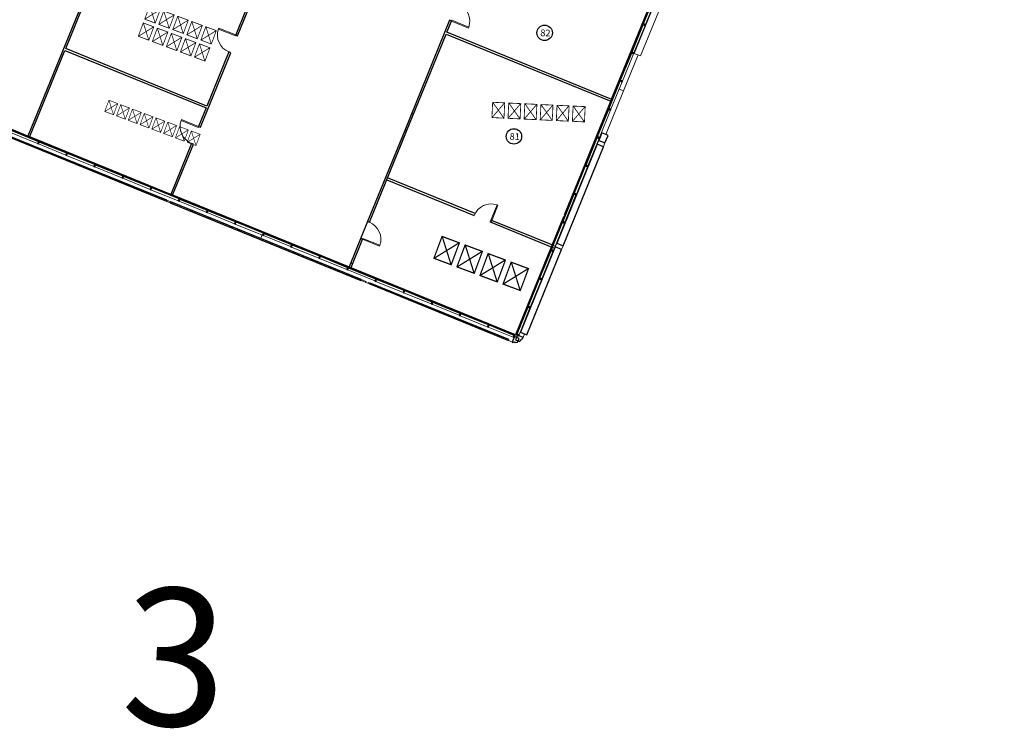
# Model space of a CAD drawing. Header units: millimetres. Extents: x 1512 to 2105, y 794 to 1149.
# Tile 246 of 256: x 1935 to 1985, y 794 to 830. Entities that reach past the tile are written whole.
import ezdxf

# ---------------------------------------------------------------- set-up
doc = ezdxf.new("R2010")
doc.units = ezdxf.units.MM
for name, color, linetype, lineweight in [('A-DOOR', 31, 'Continuous', 9), ('A-FLOR', 192, 'Continuous', 9), ('A-GENM', 13, 'Continuous', 9), ('A-GLAZ-CURT', 52, 'Continuous', 9), ('A-GLAZ-CWMG', 51, 'Continuous', 9), ('A-WALL', 113, 'Continuous', 9)]:
    doc.layers.add(name, color=color, linetype=linetype, lineweight=lineweight)
doc.styles.get("Standard").update_dxf_attribs({"font": 'arial.ttf'})

# ---------------------------------------------------------------- blocks, each defined once
blk = doc.blocks.new('Generic Models 2 - Generic Models 2-140614-سوم')
at = {"layer": 'A-GENM'}
for p, q in [((-99.856, -13.461), (-99.209, -11.635)), ((-100.637, -15.669), (-99.856, -13.461)), ((-99.856, -13.461), (-100.08, -13.382)), ((-104.289, -25.985), (-104.222, -25.796))]:
    blk.add_line(p, q, dxfattribs=at)
at = {"layer": 'A-GENM', "lineweight": 25}
for p, q in [((-104.715, -25.953), (-104.816, -26.236)), ((-104.484, -26.035), (-104.715, -25.953)), ((-104.572, -25.884), (-104.654, -26.116)), ((-104.289, -25.985), (-104.572, -25.884)), ((-104.345, -26.081), (-104.32, -26.013)), ((-104.32, -26.013), (-104.301, -26.019)), ((-104.301, -26.019), (-104.289, -25.985)), ((-104.816, -26.236), (-104.781, -26.248)), ((-104.781, -26.248), (-104.774, -26.229)), ((-104.774, -26.229), (-104.706, -26.253)), ((-104.706, -26.253), (-104.696, -26.223)), ((-104.696, -26.223), (-104.644, -26.242)), ((-104.654, -26.116), (-104.464, -26.183)), ((-104.644, -26.242), (-104.551, -26.224)), ((-104.551, -26.224), (-104.484, -26.035)), ((-104.464, -26.183), (-104.392, -26.122)), ((-104.392, -26.122), (-104.374, -26.07)), ((-104.374, -26.07), (-104.345, -26.081))]:
    blk.add_line(p, q, dxfattribs=at)
at = {"layer": 'A-GENM', "flags": 128}
blk.add_lwpolyline([(-117.596, -21.659), (-117.588, -21.635), (-117.563, -21.564), (-117.538, -21.493), (-117.534, -21.481)], dxfattribs=at)
at = {"layer": 'A-GENM'}
for points, knots in [([(-133.024, -16.25), (-132.372, -16.48), (-131.069, -16.942), (-129.119, -17.632), (-127.175, -18.32), (-125.238, -19.006), (-123.792, -19.518), (-122.831, -19.858), (-122.352, -20.028), (-121.873, -20.197), (-121.395, -20.366), (-120.918, -20.535), (-120.442, -20.704), (-119.967, -20.872), (-119.572, -21.012), (-119.257, -21.123), (-118.942, -21.235), (-118.393, -21.429), (-117.924, -21.595), (-117.613, -21.705)], [0, 0, 0, 0, 0.125, 0.25, 0.375, 0.5, 0.625, 0.65625, 0.6875, 0.71875, 0.75, 0.78125, 0.8125, 0.84375, 0.875, 0.890625, 0.90625, 0.9375, 1, 1, 1, 1]), ([(-117.613, -21.705), (-117.477, -21.754), (-117.204, -21.85), (-116.797, -21.994), (-116.389, -22.139), (-115.982, -22.283), (-115.574, -22.427), (-115.168, -22.571), (-114.761, -22.715), (-114.219, -22.907), (-113.542, -23.146), (-112.46, -23.529), (-111.109, -24.008), (-109.49, -24.581), (-107.872, -25.154), (-106.314, -25.705), (-105.295, -26.066), (-104.816, -26.236)], [0, 0, 0, 0, 0.0316805, 0.0633609, 0.0950414, 0.1267218, 0.1584023, 0.1900827, 0.2217632, 0.2534436, 0.3168045, 0.3801654, 0.5068873, 0.6336091, 0.7603309, 0.8870527, 1, 1, 1, 1])]:
    blk.add_open_spline(points, degree=3, knots=knots, dxfattribs=at)
blk = doc.blocks.new('Generic Models 3 - Generic Models 3-147078-سوم')
at = {"layer": 'A-GENM'}
for p, q in [((-88.01, 20.642), (-83.363, 33.767)), ((-83.045, 33.654), (-87.692, 20.53)), ((-83.363, 33.767), (-83.045, 33.654)), ((-91.859, 9.769), (-91.785, 9.979)), ((-91.467, 9.866), (-91.541, 9.656)), ((-92.059, 9.205), (-91.99, 9.399)), ((-91.672, 9.286), (-91.741, 9.093)), ((-94.409, 2.566), (-94.335, 2.775)), ((-94.017, 2.663), (-94.091, 2.453)), ((-95.702, -1.086), (-95.617, -0.847)), ((-95.299, -0.959), (-95.384, -1.199)), ((-97.365, -5.784), (-97.291, -5.574)), ((-96.973, -5.687), (-97.047, -5.896)), ((-99.411, -11.564), (-98.271, -8.342)), ((-97.953, -8.454), (-99.093, -11.676)), ((-99.093, -11.676), (-99.411, -11.564)), ((-101.044, -16.177), (-100.976, -15.983)), ((-100.658, -16.095), (-100.727, -16.29)), ((-102.891, -21.394), (-102.824, -21.205)), ((-102.507, -21.318), (-102.574, -21.507))]:
    blk.add_line(p, q, dxfattribs=at)
at = {"layer": 'A-GENM', "lineweight": 25}
for p, q in [((-88.01, 20.642), (-91.785, 9.979)), ((-87.692, 20.53), (-88.01, 20.642)), ((-91.467, 9.866), (-87.692, 20.53)), ((-91.785, 9.979), (-91.467, 9.866)), ((-91.859, 9.769), (-91.99, 9.399)), ((-91.99, 9.399), (-91.672, 9.286)), ((-91.541, 9.656), (-91.859, 9.769)), ((-91.672, 9.286), (-91.541, 9.656)), ((-92.059, 9.205), (-94.335, 2.775)), ((-94.017, 2.663), (-91.741, 9.093)), ((-91.741, 9.093), (-92.059, 9.205)), ((-94.409, 2.566), (-95.617, -0.847)), ((-94.091, 2.453), (-94.409, 2.566)), ((-94.335, 2.775), (-94.017, 2.663)), ((-95.299, -0.959), (-94.091, 2.453)), ((-95.617, -0.847), (-95.299, -0.959)), ((-95.702, -1.086), (-97.291, -5.574)), ((-96.973, -5.687), (-95.384, -1.199)), ((-95.384, -1.199), (-95.702, -1.086)), ((-97.365, -5.784), (-98.271, -8.342)), ((-97.047, -5.896), (-97.365, -5.784)), ((-97.291, -5.574), (-96.973, -5.687)), ((-97.953, -8.454), (-97.047, -5.896)), ((-98.271, -8.342), (-97.953, -8.454)), ((-100.839, -15.598), (-100.976, -15.983)), ((-100.521, -15.71), (-100.839, -15.598)), ((-100.658, -16.095), (-100.521, -15.71)), ((-101.044, -16.177), (-102.824, -21.205)), ((-100.727, -16.29), (-101.044, -16.177)), ((-100.976, -15.983), (-100.658, -16.095)), ((-102.507, -21.318), (-100.727, -16.29)), ((-102.891, -21.394), (-104.424, -25.725)), ((-104.107, -25.837), (-102.574, -21.507)), ((-102.574, -21.507), (-102.891, -21.394)), ((-102.824, -21.205), (-102.507, -21.318)), ((-104.424, -25.725), (-104.107, -25.837))]:
    blk.add_line(p, q, dxfattribs=at)
blk = doc.blocks.new('System Panel - Glazed-137477-سوم')
at = {"layer": 'A-GLAZ-CURT', "lineweight": 18}
for p, q in [((0.723, 0.049), (-0.723, 0.049)), ((-0.723, 0.049), (-0.723, 0.024)), ((-0.723, 0.024), (0.723, 0.024)), ((0.723, 0.024), (0.723, 0.049))]:
    blk.add_line(p, q, dxfattribs=at)
blk = doc.blocks.new('System Panel - Glazed-137446-سوم')
at = {"layer": 'A-GLAZ-CURT', "lineweight": 18}
for p, q in [((0.736, 0.049), (-0.736, 0.049)), ((-0.736, 0.049), (-0.736, 0.024)), ((-0.736, 0.024), (0.736, 0.024)), ((0.736, 0.024), (0.736, 0.049))]:
    blk.add_line(p, q, dxfattribs=at)
blk = doc.blocks.new('Rectangular Mullion - 50 x 150mm-137530-سوم')
at = {"layer": 'A-GLAZ-CWMG', "lineweight": 25}
for p, q in [((0, 0.075), (-0.05, 0.075)), ((-0.05, 0.075), (-0.05, -0.075)), ((0, -0.075), (0, 0.075)), ((-0.05, -0.075), (0, -0.075))]:
    blk.add_line(p, q, dxfattribs=at)
blk = doc.blocks.new('Rectangular Mullion - 50 x 150mm-137358-سوم')
at = {"layer": 'A-GLAZ-CWMG'}
for p, q in [((-104.638, -25.808), (-104.155, -24.444)), ((-104.013, -24.494), (-104.496, -25.858))]:
    blk.add_line(p, q, dxfattribs=at)
blk = doc.blocks.new('Rectangular Mullion - 50 x 150mm-137349-سوم')
at = {"layer": 'A-GLAZ-CWMG'}
for p, q in [((-104.138, -24.397), (-103.647, -23.01)), ((-103.506, -23.06), (-103.997, -24.447))]:
    blk.add_line(p, q, dxfattribs=at)
blk = doc.blocks.new('Rectangular Mullion - 50 x 150mm-V1-سوم')
at = {"layer": 'A-GLAZ-CWMG'}
for p, q in [((-102.504, -19.781), (-102.124, -18.706)), ((-101.982, -18.756), (-102.473, -20.144)), ((-102.615, -20.094), (-102.537, -19.875))]:
    blk.add_line(p, q, dxfattribs=at)
blk = doc.blocks.new('Rectangular Mullion - 50 x 150mm-V2-سوم')
at = {"layer": 'A-GLAZ-CWMG'}
for p, q in [((-99.951, -13.018), (-100.442, -14.406)), ((-100.425, -13.908), (-100.092, -12.968)), ((-100.583, -14.356), (-100.458, -14.003))]:
    blk.add_line(p, q, dxfattribs=at)
blk = doc.blocks.new('Rectangular Mullion - 50 x 150mm-137391-سوم')
at = {"layer": 'A-GLAZ-CWMG', "lineweight": 25}
for p, q in [((-0.025, 0.075), (0.025, 0.075)), ((-0.025, -0.075), (-0.025, 0.075)), ((0.025, 0.075), (0.025, -0.075)), ((0.025, -0.075), (-0.025, -0.075))]:
    blk.add_line(p, q, dxfattribs=at)
blk = doc.blocks.new('Generic Models 4 - Generic Models 4-152240-سوم')
at = {"layer": 'A-GENM', "lineweight": 25}
for p, q in [((-130.383, -17.184), (-122.369, -20.021)), ((-122.353, -19.975), (-130.367, -17.138)), ((-122.369, -20.021), (-122.353, -19.975)), ((-122.162, -20.042), (-122.179, -20.088)), ((-122.179, -20.088), (-112.503, -23.514)), ((-112.486, -23.468), (-122.162, -20.042)), ((-112.503, -23.514), (-112.486, -23.468)), ((-112.261, -23.547), (-112.278, -23.593)), ((-112.262, -23.599), (-112.246, -23.553)), ((-112.246, -23.553), (-112.261, -23.547)), ((-112.278, -23.593), (-112.262, -23.599)), ((-112.04, -23.626), (-112.056, -23.672)), ((-112.056, -23.672), (-105.004, -26.169)), ((-104.988, -26.122), (-112.04, -23.626)), ((-105.004, -26.169), (-104.988, -26.122))]:
    blk.add_line(p, q, dxfattribs=at)
at = {"layer": 'A-GENM'}
for p, q in [((-122.179, -20.088), (-122.369, -20.021)), ((-122.353, -19.975), (-122.162, -20.042)), ((-112.36, -23.564), (-112.503, -23.514)), ((-112.486, -23.468), (-112.344, -23.518)), ((-112.344, -23.518), (-112.36, -23.564)), ((-112.13, -23.594), (-112.146, -23.64)), ((-112.056, -23.672), (-112.146, -23.64)), ((-112.13, -23.594), (-112.04, -23.626))]:
    blk.add_line(p, q, dxfattribs=at)
blk = doc.blocks.new('System Panel - Glazed-153684-سوم')
at = {"layer": 'A-GLAZ-CURT', "lineweight": 18}
for p, q in [((0.732, 0.05), (-0.732, 0.05)), ((-0.732, 0.05), (-0.732, 0.025)), ((-0.732, 0.025), (0.732, 0.025)), ((0.732, 0.025), (0.732, 0.05))]:
    blk.add_line(p, q, dxfattribs=at)
blk = doc.blocks.new('System Panel - Glazed-153714-سوم')
at = {"layer": 'A-GLAZ-CURT', "lineweight": 18}
for p, q in [((0.669, 0.05), (-0.669, 0.05)), ((-0.669, 0.05), (-0.669, 0.025)), ((-0.669, 0.025), (0.669, 0.025)), ((0.669, 0.025), (0.669, 0.05))]:
    blk.add_line(p, q, dxfattribs=at)
blk = doc.blocks.new('Rectangular Mullion - 50 x 150mm-153586-سوم')
at = {"layer": 'A-GLAZ-CWMG', "lineweight": 25}
for p, q in [((-0.05, 0.075), (0, 0.075)), ((-0.05, -0.075), (-0.05, 0.075)), ((0, 0.075), (0, -0.075)), ((0, -0.075), (-0.05, -0.075))]:
    blk.add_line(p, q, dxfattribs=at)
blk = doc.blocks.new('Rectangular Mullion - 50 x 150mm-V9-سوم')
at = {"layer": 'A-GLAZ-CWMG'}
for p, q in [((-128.928, -17.448), (-130.308, -16.959)), ((-130.258, -16.818), (-129.434, -17.109)), ((-129.34, -17.143), (-128.878, -17.306))]:
    blk.add_line(p, q, dxfattribs=at)
blk = doc.blocks.new('Rectangular Mullion - 50 x 150mm-153601-سوم')
at = {"layer": 'A-GLAZ-CWMG'}
for p, q in [((-160.326, -6.332), (-161.706, -5.844)), ((-161.656, -5.702), (-160.276, -6.191))]:
    blk.add_line(p, q, dxfattribs=at)
blk = doc.blocks.new('Rectangular Mullion - 50 x 150mm-V10-سوم')
at = {"layer": 'A-GLAZ-CWMG'}
for p, q in [((-121.792, -19.974), (-123.172, -19.485)), ((-123.122, -19.344), (-122.175, -19.679)), ((-122.081, -19.712), (-121.742, -19.833))]:
    blk.add_line(p, q, dxfattribs=at)
blk = doc.blocks.new('Rectangular Mullion - 50 x 150mm-153612-سوم')
at = {"layer": 'A-GLAZ-CWMG'}
for p, q in [((-105.996, -25.407), (-104.733, -25.854)), ((-104.783, -25.995), (-106.046, -25.548))]:
    blk.add_line(p, q, dxfattribs=at)
blk = doc.blocks.new('M_Single-Flush - 0915 x 2134mm-234843-سوم')
at = {"layer": 'A-DOOR', "lineweight": 18}
for p, q in [((0.406, 0.05), (0.406, 0.965)), ((0.458, 0.965), (0.406, 0.965)), ((0.458, 0.05), (0.458, 0.965)), ((0.458, 0.05), (0.406, 0.05))]:
    blk.add_line(p, q, dxfattribs=at)
at = {"layer": 'A-DOOR'}
blk.add_arc((0.458, 0.05), 0.917, 93.1893, 180, dxfattribs=at)

msp = doc.modelspace()

# ---------------------------------------------------------------- linework, layer by layer
for centre in [(1961.589, 828.877), (1960.058, 823.71)]:
    msp.add_circle(centre, 0.385)
at = {"layer": 'A-FLOR'}
for p, q in [((1964.912, 825.569), (1970.926, 840.328)), ((1928.483, 826.727), (1935.818, 823.738)), ((1962.561, 819.799), (1964.874, 825.476)), ((1935.911, 823.7), (1942.949, 820.833)), ((1943.041, 820.795), (1960.13, 813.832)), ((1960.13, 813.832), (1962.524, 819.707))]:
    msp.add_line(p, q, dxfattribs=at)
at = {"layer": 'A-WALL', "lineweight": 25}
for p, q in [((1946.277, 828.735), (1950.006, 837.889)), ((1939.921, 833.808), (1935.809, 823.715)), ((1937.7, 828.093), (1939.637, 832.845)), ((1946.675, 829.977), (1946.184, 828.773)), ((1956.848, 829.503), (1954.61, 824.011)), ((1956.714, 828.909), (1956.94, 829.465)), ((1956.94, 829.465), (1956.848, 829.503)), ((1946.184, 828.773), (1946.277, 828.735)), ((1954.702, 823.973), (1956.676, 828.817)), ((1956.676, 828.817), (1964.898, 825.467)), ((1964.935, 825.559), (1956.714, 828.909)), ((1944.739, 825.225), (1937.7, 828.093)), ((1935.901, 823.677), (1937.663, 828)), ((1937.663, 828), (1944.701, 825.133)), ((1944.416, 824.169), (1945.932, 827.888)), ((1945.839, 827.926), (1944.739, 825.225)), ((1945.932, 827.888), (1945.839, 827.926)), ((1964.898, 825.467), (1964.935, 825.559)), ((1944.701, 825.133), (1944.324, 824.207)), ((1954.955, 824.858), (1955.048, 824.82)), ((1944.324, 824.207), (1944.416, 824.169)), ((1935.809, 823.715), (1935.901, 823.677)), ((1954.61, 824.011), (1952.757, 819.462)), ((1952.849, 819.425), (1954.702, 823.973)), ((1954.363, 823.14), (1954.702, 823.973)), ((1954.702, 823.973), (1954.61, 824.011)), ((1943.978, 823.359), (1942.939, 820.809)), ((1943.032, 820.772), (1944.071, 823.322)), ((1944.071, 823.322), (1943.978, 823.359)), ((1953.714, 821.547), (1958.075, 819.77)), ((1958.117, 819.86), (1953.752, 821.639)), ((1942.939, 820.809), (1943.032, 820.772)), ((1962.567, 819.689), (1962.605, 819.781)), ((1952.757, 819.462), (1951.839, 817.21)), ((1952.757, 819.462), (1952.849, 819.425)), ((1958.876, 819.443), (1962.036, 818.156)), ((1962.074, 818.248), (1958.913, 819.536)), ((1951.932, 817.172), (1952.523, 818.625)), ((1952.504, 818.577), (1952.411, 818.615)), ((1951.921, 817.411), (1952.013, 817.373))]:
    msp.add_line(p, q, dxfattribs=at)

# ---------------------------------------------------------------- block references
at = {"layer": 'A-DOOR'}
for p, rotation in [((1957.066, 829.907), 247.8314419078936), ((1946.058, 828.33), 67.83144190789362), ((1944.197, 823.764), 67.83144190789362), ((1958.48, 819.547), 338.2716135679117), ((1952.63, 819.02), 247.8314419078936)]:
    msp.add_blockref('M_Single-Flush - 0915 x 2134mm-234843-سوم', p, dxfattribs=dict(at, rotation=rotation))
at = {"layer": 'A-GENM', "rotation": 357.3263665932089}
for name in ['Generic Models 2 - Generic Models 2-140614-سوم', 'Generic Models 3 - Generic Models 3-147078-سوم', 'Generic Models 4 - Generic Models 4-152240-سوم']:
    msp.add_blockref(name, (2065.9, 834.768), dxfattribs=at)
at = {"layer": 'A-GLAZ-CURT'}
for name, p, rotation in [('System Panel - Glazed-137446-سوم', (1966.826, 830.001), 67.8314419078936), ('System Panel - Glazed-137446-سوم', (1966.252, 828.591), 67.8314419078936), ('System Panel - Glazed-137446-سوم', (1965.677, 827.182), 67.8314419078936), ('System Panel - Glazed-137446-سوم', (1965.103, 825.773), 67.8314419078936), ('System Panel - Glazed-137446-سوم', (1964.529, 824.364), 67.8314419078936), ('System Panel - Glazed-153684-سوم', (1935.649, 823.699), 337.8314419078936), ('System Panel - Glazed-153684-سوم', (1937.051, 823.128), 337.8314419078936), ('System Panel - Glazed-137446-سوم', (1963.955, 822.954), 67.8314419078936), ('System Panel - Glazed-153684-سوم', (1938.453, 822.556), 337.8314419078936), ('System Panel - Glazed-153684-سوم', (1939.855, 821.985), 337.8314419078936), ('System Panel - Glazed-137446-سوم', (1963.381, 821.545), 67.8314419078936), ('System Panel - Glazed-153684-سوم', (1941.257, 821.414), 337.8314419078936), ('System Panel - Glazed-153684-سوم', (1942.659, 820.843), 337.8314419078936), ('System Panel - Glazed-137446-سوم', (1962.806, 820.136), 67.8314419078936), ('System Panel - Glazed-153684-سوم', (1944.061, 820.271), 337.8314419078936), ('System Panel - Glazed-153684-سوم', (1945.463, 819.7), 337.8314419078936), ('System Panel - Glazed-153684-سوم', (1946.865, 819.129), 337.8314419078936), ('System Panel - Glazed-137446-سوم', (1962.232, 818.727), 67.8314419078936), ('System Panel - Glazed-153684-سوم', (1948.267, 818.558), 337.8314419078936), ('System Panel - Glazed-153684-سوم', (1949.669, 817.986), 337.8314419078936), ('System Panel - Glazed-137446-سوم', (1961.658, 817.317), 67.8314419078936), ('System Panel - Glazed-153684-سوم', (1951.071, 817.415), 337.8314419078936), ('System Panel - Glazed-153684-سوم', (1952.473, 816.844), 337.8314419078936), ('System Panel - Glazed-153684-سوم', (1953.876, 816.272), 337.8314419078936), ('System Panel - Glazed-137446-سوم', (1961.084, 815.908), 67.8314419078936), ('System Panel - Glazed-153684-سوم', (1955.278, 815.701), 337.8314419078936), ('System Panel - Glazed-153684-سوم', (1956.68, 815.13), 337.8314419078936), ('System Panel - Glazed-153684-سوم', (1958.082, 814.559), 337.8314419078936), ('System Panel - Glazed-137477-سوم', (1960.514, 814.51), 67.8314419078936), ('System Panel - Glazed-153714-سوم', (1959.426, 814.011), 337.8314419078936)]:
    msp.add_blockref(name, p, dxfattribs=dict(at, rotation=rotation))
at = {"layer": 'A-GLAZ-CWMG'}
for name, p, rotation in [('Rectangular Mullion - 50 x 150mm-137349-سوم', (2071.642, 848.86), 357.3263665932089), ('Rectangular Mullion - 50 x 150mm-137349-سوم', (2071.067, 847.451), 357.3263665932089), ('Rectangular Mullion - 50 x 150mm-137349-سوم', (2070.493, 846.042), 357.3263665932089), ('Rectangular Mullion - 50 x 150mm-V2-سوم', (2065.9, 834.768), 357.3263665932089), ('Rectangular Mullion - 50 x 150mm-137349-سوم', (2069.345, 843.223), 357.3263665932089), ('Rectangular Mullion - 50 x 150mm-V9-سوم', (2065.9, 834.768), 357.3263665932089), ('Rectangular Mullion - 50 x 150mm-137349-سوم', (2068.771, 841.814), 357.3263665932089), ('Rectangular Mullion - 50 x 150mm-153601-سوم', (2098.147, 821.629), 357.3263665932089), ('Rectangular Mullion - 50 x 150mm-153601-سوم', (2099.549, 821.057), 357.3263665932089), ('Rectangular Mullion - 50 x 150mm-153601-سوم', (2100.951, 820.486), 357.3263665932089), ('Rectangular Mullion - 50 x 150mm-137349-سوم', (2068.196, 840.405), 357.3263665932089), ('Rectangular Mullion - 50 x 150mm-153601-سوم', (2102.353, 819.915), 357.3263665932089), ('Rectangular Mullion - 50 x 150mm-V10-سوم', (2065.9, 834.768), 357.3263665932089), ('Rectangular Mullion - 50 x 150mm-V1-سوم', (2065.9, 834.768), 357.3263665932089), ('Rectangular Mullion - 50 x 150mm-153601-سوم', (2105.157, 818.772), 357.3263665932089), ('Rectangular Mullion - 50 x 150mm-153601-سوم', (2106.559, 818.201), 357.3263665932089), ('Rectangular Mullion - 50 x 150mm-153601-سوم', (2107.961, 817.63), 357.3263665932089), ('Rectangular Mullion - 50 x 150mm-137349-سوم', (2067.048, 837.586), 357.3263665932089), ('Rectangular Mullion - 50 x 150mm-153601-سوم', (2109.363, 817.058), 357.3263665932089), ('Rectangular Mullion - 50 x 150mm-153601-سوم', (2110.766, 816.487), 357.3263665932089), ('Rectangular Mullion - 50 x 150mm-137349-سوم', (2066.474, 836.177), 357.3263665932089), ('Rectangular Mullion - 50 x 150mm-153601-سوم', (2112.168, 815.916), 357.3263665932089), ('Rectangular Mullion - 50 x 150mm-153601-سوم', (2113.57, 815.345), 357.3263665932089), ('Rectangular Mullion - 50 x 150mm-153601-سوم', (2114.972, 814.773), 357.3263665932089), ('Rectangular Mullion - 50 x 150mm-137349-سوم', (2065.9, 834.768), 357.3263665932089), ('Rectangular Mullion - 50 x 150mm-153601-سوم', (2116.374, 814.202), 357.3263665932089), ('Rectangular Mullion - 50 x 150mm-153601-سوم', (2117.776, 813.631), 357.3263665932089), ('Rectangular Mullion - 50 x 150mm-153601-سوم', (2119.178, 813.06), 357.3263665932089), ('Rectangular Mullion - 50 x 150mm-137358-سوم', (2065.9, 834.768), 357.3263665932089), ('Rectangular Mullion - 50 x 150mm-153612-سوم', (2065.9, 834.768), 357.3263665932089), ('Rectangular Mullion - 50 x 150mm-137530-سوم', (1960.223, 813.794), 247.8314419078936)]:
    msp.add_blockref(name, p, dxfattribs=dict(at, rotation=rotation))
at = {"layer": 'A-GLAZ-CWMG', "extrusion": (0, 0, -1)}
for name, p, rotation in [('Rectangular Mullion - 50 x 150mm-137391-سوم', (-1966.539, 829.296), 112.1685580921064), ('Rectangular Mullion - 50 x 150mm-137391-سوم', (-1965.965, 827.887), 112.1685580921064), ('Rectangular Mullion - 50 x 150mm-137391-سوم', (-1965.39, 826.478), 112.1685580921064), ('Rectangular Mullion - 50 x 150mm-137391-سوم', (-1964.816, 825.068), 112.1685580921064), ('Rectangular Mullion - 50 x 150mm-137391-سوم', (-1964.242, 823.659), 112.1685580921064), ('Rectangular Mullion - 50 x 150mm-137391-سوم', (-1936.35, 823.413), 202.1685580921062), ('Rectangular Mullion - 50 x 150mm-137391-سوم', (-1937.752, 822.842), 202.1685580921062), ('Rectangular Mullion - 50 x 150mm-137391-سوم', (-1939.154, 822.271), 202.1685580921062), ('Rectangular Mullion - 50 x 150mm-137391-سوم', (-1963.668, 822.25), 112.1685580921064), ('Rectangular Mullion - 50 x 150mm-137391-سوم', (-1940.556, 821.699), 202.1685580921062), ('Rectangular Mullion - 50 x 150mm-137391-سوم', (-1941.958, 821.128), 202.1685580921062), ('Rectangular Mullion - 50 x 150mm-137391-سوم', (-1963.094, 820.841), 112.1685580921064), ('Rectangular Mullion - 50 x 150mm-137391-سوم', (-1943.36, 820.557), 202.1685580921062), ('Rectangular Mullion - 50 x 150mm-137391-سوم', (-1944.762, 819.986), 202.1685580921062), ('Rectangular Mullion - 50 x 150mm-137391-سوم', (-1946.164, 819.414), 202.1685580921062), ('Rectangular Mullion - 50 x 150mm-137391-سوم', (-1962.519, 819.431), 112.1685580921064), ('Rectangular Mullion - 50 x 150mm-137391-سوم', (-1947.566, 818.843), 202.1685580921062), ('Rectangular Mullion - 50 x 150mm-137391-سوم', (-1948.968, 818.272), 202.1685580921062), ('Rectangular Mullion - 50 x 150mm-137391-سوم', (-1950.37, 817.701), 202.1685580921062), ('Rectangular Mullion - 50 x 150mm-137391-سوم', (-1961.945, 818.022), 112.1685580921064), ('Rectangular Mullion - 50 x 150mm-137391-سوم', (-1951.772, 817.129), 202.1685580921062), ('Rectangular Mullion - 50 x 150mm-137391-سوم', (-1953.175, 816.558), 202.1685580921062), ('Rectangular Mullion - 50 x 150mm-137391-سوم', (-1961.371, 816.613), 112.1685580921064), ('Rectangular Mullion - 50 x 150mm-137391-سوم', (-1954.577, 815.987), 202.1685580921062), ('Rectangular Mullion - 50 x 150mm-137391-سوم', (-1955.979, 815.416), 202.1685580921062), ('Rectangular Mullion - 50 x 150mm-137391-سوم', (-1957.381, 814.844), 202.1685580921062), ('Rectangular Mullion - 50 x 150mm-137391-سوم', (-1960.797, 815.204), 112.1685580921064), ('Rectangular Mullion - 50 x 150mm-137391-سوم', (-1958.783, 814.273), 202.1685580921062), ('Rectangular Mullion - 50 x 150mm-153586-سوم', (-1960.092, 813.739), 202.1685580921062)]:
    msp.add_blockref(name, p, dxfattribs=dict(at, rotation=rotation))

# ---------------------------------------------------------------- texts
at = {"attachment_point": 1}
for s, width, gutter_width, insert, char_height, rotation in [('{\\fArial|b0|i0|c178|p34;روابط عمومی}', 2.25637, 12.5, (1941.769, 830.175), 0.54751, 339.5473), ('{\\fArial|b0|i0|c178|p34;82}', 12.83273, 1.669, (1961.384, 829.052), 0.33379, 357.3264), ('{\\fArial|b0|i0|c178|p34;کارگزینی}', 2.45602, 12.5, (1939.753, 825.468), 0.4596, 339.5473), ('{\\fArial|b0|i0|c178|p34;مدیریت}', 1.95676, 12.5, (1958.891, 825.32), 0.58907, 357.3264), ('{\\fArial|b0|i0|c178|p34;81}', 12.83273, 1.669, (1959.853, 823.885), 0.33379, 357.3264), ('{\\fArial|b0|i0|c178|p34;منشی}', 3.7387, 12.5, (1956.278, 818.635), 0.89898, 339.5473), ('3', 263.75013, 34.302, (1940.726, 801.275), 6.86, 357.3264)]:
    msp.add_mtext_dynamic_manual_height_columns(s, width=width, gutter_width=gutter_width, heights=[0], dxfattribs=dict(at, insert=insert, char_height=char_height, rotation=rotation))

doc.saveas('drawing.dxf')
